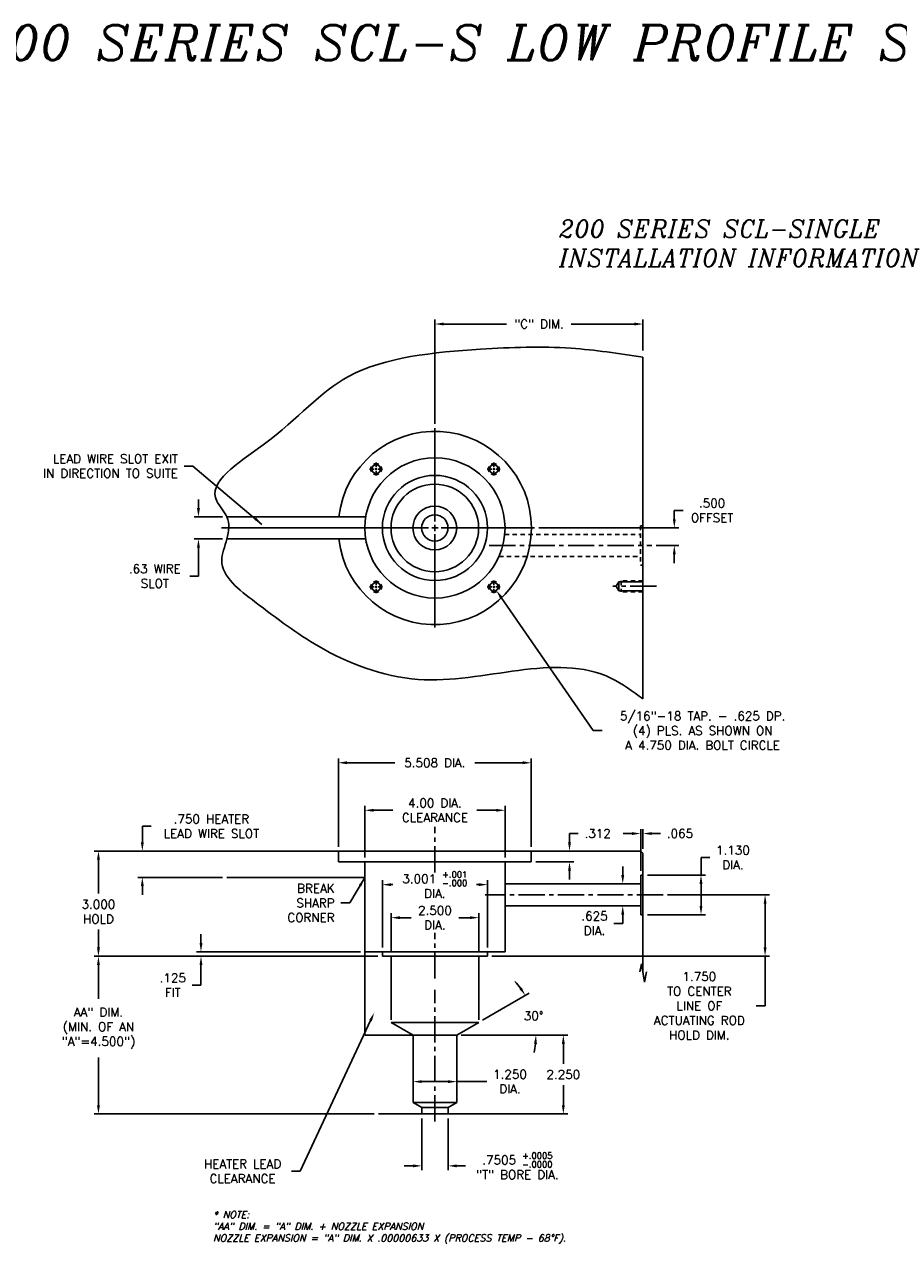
# Model space of a CAD drawing. Extents: x 51 to 167, y 63 to 98.
# Tile 2 of 4: x 85 to 110, y 63 to 98. Entities that reach past the tile are written whole.
import ezdxf

# ---------------------------------------------------------------- set-up
doc = ezdxf.new("R2010")
doc.units = 0
doc.header["$MEASUREMENT"] = 0
doc.linetypes.add('CENTER2', pattern=[1.125, 0.75, -0.125, 0.125, -0.125])
doc.linetypes.add('HIDDEN2', pattern=[0.1875, 0.125, -0.0625])
doc.layers.get('DEFPOINTS').update_dxf_attribs({"linetype": 'CONTINUOUS'})
for name, color, linetype in [('DIMENSIONS', 4, 'CONTINUOUS'), ('NP_SHAPE_SOLID', 6, 'CONTINUOUS'), ('SCV200_BORE_CENTER', 22, 'CENTER2'), ('SCV200_BORE_HIDDEN', 10, 'HIDDEN2'), ('SCV200_BORE_SOLID', 1, 'CONTINUOUS'), ('SCV200_BORE_TAPS_SOLID', 1, 'CONTINUOUS'), ('TAP', 1, 'CONTINUOUS'), ('TAP_HIDDEN', 1, 'HIDDEN2')]:
    doc.layers.add(name, color=color, linetype=linetype)
doc.styles.add('ITALIC', font='italic.shx')
doc.styles.add('ROMANS', font='romans.shx')
doc.dimstyles.new('CATALOG', dxfattribs={"dimscale": 2, "dimtxt": 0.125, "dimasz": 0.125, "dimexe": 0.0625, "dimexo": 0.0625, "dimgap": 0.09, "dimtad": 0, "dimtih": 1, "dimtoh": 1, "dimdec": 3, "dimzin": 4, "dimdsep": 46, "dimtxsty": 'ROMANS', "dimcen": 0, "dimclrd": 256, "dimclre": 256, "dimclrt": 256, "dimadec": 0, "dimazin": 0, "dimtfac": 0.7, "dimtdec": 3, "dimtofl": 0, "dimtmove": 0, "dimatfit": 3, "dimfxl": 0, "dimtolj": 1, "dimtzin": 4, "dimlwd": -1, "dimlwe": -1, "dimarcsym": 0})

# ---------------------------------------------------------------- blocks, each defined once
blk = doc.blocks.new('*D19')
at = {"layer": 'DEFPOINTS', "color": 0}
for p in [(95.337, 69.955), (95.284, 69.842)]:
    blk.add_point(p, dxfattribs=at)
at = {"layer": 'DIMENSIONS'}
for p, q in [((93.171, 65.317), (95.178, 69.616)), ((92.921, 65.317), (93.171, 65.317))]:
    blk.add_line(p, q, dxfattribs=at)
blk.add_solid([(95.14, 69.633), (95.216, 69.598), (95.284, 69.842)], dxfattribs=at)
at = {"layer": 'DIMENSIONS', "insert": (91.526, 65.317), "char_height": 0.25, "attachment_point": 5, "style": 'ROMANS'}
blk.add_mtext('\\A1;HEATER LEAD\\PCLEARANCE', dxfattribs=at)
blk = doc.blocks.new('*D15')
at = {"layer": 'DEFPOINTS', "color": 0}
for p in [(96.641, 66.951), (97.391, 66.951), (97.391, 65.471)]:
    blk.add_point(p, dxfattribs=at)
at = {"layer": 'DIMENSIONS'}
for p, q in [((96.641, 66.826), (96.641, 65.346)), ((97.391, 66.826), (97.391, 65.346)), ((96.391, 65.471), (96.141, 65.471)), ((97.641, 65.471), (97.891, 65.471))]:
    blk.add_line(p, q, dxfattribs=at)
for points in [[(96.391, 65.512), (96.391, 65.429), (96.641, 65.471)], [(97.641, 65.512), (97.641, 65.429), (97.391, 65.471)]]:
    blk.add_solid(points, dxfattribs=at)
at = {"layer": 'DIMENSIONS', "insert": (99.369, 65.471), "char_height": 0.25, "attachment_point": 5, "style": 'ROMANS'}
blk.add_mtext('\\A1;\\A1;.7505 {\\H0.7x;\\S+.0005^ -.0000;\\P}"T" BORE DIA.', dxfattribs=at)
blk = doc.blocks.new('*D18')
at = {"layer": 'DEFPOINTS', "color": 0}
for p in [(96.391, 69.201), (97.641, 69.201), (97.641, 67.874)]:
    blk.add_point(p, dxfattribs=at)
at = {"layer": 'DIMENSIONS'}
for p, q in [((96.391, 69.076), (96.391, 67.749)), ((97.641, 69.076), (97.641, 67.749)), ((96.641, 67.874), (97.391, 67.874)), ((97.641, 67.874), (98.496, 67.874))]:
    blk.add_line(p, q, dxfattribs=at)
for points in [[(96.641, 67.915), (96.641, 67.832), (96.391, 67.874)], [(97.391, 67.915), (97.391, 67.832), (97.641, 67.874)]]:
    blk.add_solid(points, dxfattribs=at)
at = {"layer": 'DIMENSIONS', "insert": (99.158, 67.874), "char_height": 0.25, "attachment_point": 5, "style": 'ROMANS'}
blk.add_mtext('\\A1;1.250 \\PDIA.', dxfattribs=at)
blk = doc.blocks.new('*D21')
at = {"layer": 'DEFPOINTS', "color": 0}
for p in [(97.641, 69.201), (100.681, 69.201), (97.391, 66.951)]:
    blk.add_point(p, dxfattribs=at)
at = {"layer": 'DIMENSIONS'}
for p, q in [((97.766, 69.201), (100.806, 69.201)), ((100.681, 68.951), (100.681, 68.381)), ((100.681, 67.201), (100.681, 67.771)), ((97.516, 66.951), (100.806, 66.951))]:
    blk.add_line(p, q, dxfattribs=at)
for points in [[(100.639, 68.951), (100.722, 68.951), (100.681, 69.201)], [(100.639, 67.201), (100.722, 67.201), (100.681, 66.951)]]:
    blk.add_solid(points, dxfattribs=at)
at = {"layer": 'DIMENSIONS', "insert": (100.681, 68.076), "char_height": 0.25, "attachment_point": 5, "style": 'ROMANS'}
blk.add_mtext('\\A1;2.250 ', dxfattribs=at)
blk = doc.blocks.new('*D22')
at = {"layer": 'DEFPOINTS', "color": 0}
for p in [(99.763, 69.974), (98.266, 69.562), (95.016, 69.201), (97.641, 69.201), (97.641, 69.201)]:
    blk.add_point(p, dxfattribs=at)
at = {"layer": 'DIMENSIONS'}
for p, q in [((98.374, 69.625), (99.705, 70.393)), ((97.766, 69.201), (100.024, 69.201))]:
    blk.add_line(p, q, dxfattribs=at)
for start, end in [(36.3478, 42.6956), (347.3043, 353.6522)]:
    blk.add_arc((97.641, 69.201), 2.258, start, end, dxfattribs=at)
for points in [[(99.494, 70.562), (99.425, 70.517), (99.596, 70.33)], [(99.843, 68.954), (99.927, 68.95), (99.899, 69.201)]]:
    blk.add_solid(points, dxfattribs=at)
at = {"layer": 'DIMENSIONS', "insert": (99.832, 69.748), "char_height": 0.25, "attachment_point": 5, "style": 'ROMANS'}
blk.add_mtext('\\A1;30° ', dxfattribs=at)
blk = doc.blocks.new('*D59')
at = {"layer": 'DEFPOINTS', "color": 0}
for p in [(98.696, 81.989), (98.767, 81.886)]:
    blk.add_point(p, dxfattribs=at)
at = {"layer": 'DIMENSIONS'}
for p, q in [((101.535, 77.886), (98.909, 81.68)), ((101.785, 77.886), (101.535, 77.886))]:
    blk.add_line(p, q, dxfattribs=at)
blk.add_solid([(98.943, 81.704), (98.875, 81.657), (98.767, 81.886)], dxfattribs=at)
at = {"layer": 'DIMENSIONS', "insert": (104.656, 77.886), "char_height": 0.25, "attachment_point": 5, "style": 'ROMANS'}
blk.add_mtext('\\A1;5/16"-18 TAP. - .625 DP.\\P(4) PLS. AS SHOWN ON\\PA 4.750 DIA. BOLT CIRCLE', dxfattribs=at)
blk = doc.blocks.new('*D45')
at = {"layer": 'DEFPOINTS', "color": 0}
for p in [(87.412, 71.451), (95.516, 71.451), (95.407, 66.951)]:
    blk.add_point(p, dxfattribs=at)
at = {"layer": 'DIMENSIONS'}
for p, q in [((95.391, 71.451), (87.287, 71.451)), ((87.412, 71.201), (87.412, 70.232)), ((87.412, 67.201), (87.412, 68.563)), ((95.282, 66.951), (87.287, 66.951))]:
    blk.add_line(p, q, dxfattribs=at)
for points in [[(87.371, 71.201), (87.454, 71.201), (87.412, 71.451)], [(87.371, 67.201), (87.454, 67.201), (87.412, 66.951)]]:
    blk.add_solid(points, dxfattribs=at)
at = {"layer": 'DIMENSIONS', "insert": (87.412, 69.397), "char_height": 0.25, "attachment_point": 5, "style": 'ROMANS'}
blk.add_mtext('\\A1;AA" DIM.\\P(MIN. OF AN\\P"A"=4.500")', dxfattribs=at)
blk = doc.blocks.new('*D46')
at = {"layer": 'DEFPOINTS', "color": 0}
for p in [(91.141, 74.451), (88.665, 73.701), (91.079, 73.701)]:
    blk.add_point(p, dxfattribs=at)
at = {"layer": 'DIMENSIONS'}
for p, q in [((88.665, 74.701), (88.665, 75.158)), ((88.665, 75.158), (88.915, 75.158)), ((91.016, 74.451), (88.54, 74.451)), ((90.954, 73.701), (88.54, 73.701)), ((88.665, 73.451), (88.665, 73.201))]:
    blk.add_line(p, q, dxfattribs=at)
for points in [[(88.624, 74.701), (88.707, 74.701), (88.665, 74.451)], [(88.624, 73.451), (88.707, 73.451), (88.665, 73.701)]]:
    blk.add_solid(points, dxfattribs=at)
at = {"layer": 'DIMENSIONS', "insert": (90.637, 75.158), "char_height": 0.25, "attachment_point": 5, "style": 'ROMANS'}
blk.add_mtext('\\A1;.750 HEATER\\PLEAD WIRE SLOT', dxfattribs=at)
blk = doc.blocks.new('*D47')
at = {"layer": 'DEFPOINTS', "color": 0}
for p in [(94.251, 74.451), (87.412, 71.451), (95.516, 71.451)]:
    blk.add_point(p, dxfattribs=at)
at = {"layer": 'DIMENSIONS'}
for p, q in [((94.126, 74.451), (87.287, 74.451)), ((87.412, 74.201), (87.412, 73.236)), ((87.412, 71.701), (87.412, 72.209)), ((95.391, 71.451), (87.287, 71.451))]:
    blk.add_line(p, q, dxfattribs=at)
for points in [[(87.371, 74.201), (87.454, 74.201), (87.412, 74.451)], [(87.371, 71.701), (87.454, 71.701), (87.412, 71.451)]]:
    blk.add_solid(points, dxfattribs=at)
at = {"layer": 'DIMENSIONS', "insert": (87.412, 72.722), "char_height": 0.25, "attachment_point": 5, "style": 'ROMANS'}
blk.add_mtext('\\A1;3.000 \\PHOLD', dxfattribs=at)
blk = doc.blocks.new('*D48')
at = {"layer": 'DEFPOINTS', "color": 0}
for p in [(99.767, 76.97), (94.259, 74.451), (99.767, 74.451)]:
    blk.add_point(p, dxfattribs=at)
at = {"layer": 'DIMENSIONS'}
for p, q in [((94.259, 74.576), (94.259, 77.095)), ((94.509, 76.97), (95.875, 76.97)), ((99.517, 76.97), (98.152, 76.97)), ((99.767, 74.576), (99.767, 77.095))]:
    blk.add_line(p, q, dxfattribs=at)
for points in [[(94.509, 77.012), (94.509, 76.928), (94.259, 76.97)], [(99.517, 77.012), (99.517, 76.928), (99.767, 76.97)]]:
    blk.add_solid(points, dxfattribs=at)
at = {"layer": 'DIMENSIONS', "insert": (97.013, 76.97), "char_height": 0.25, "attachment_point": 5, "style": 'ROMANS'}
blk.add_mtext('\\A1;5.508 DIA.', dxfattribs=at)
blk = doc.blocks.new('*D49')
at = {"layer": 'DEFPOINTS', "color": 0}
for p in [(99.016, 75.614), (95.016, 74.139), (99.016, 74.139)]:
    blk.add_point(p, dxfattribs=at)
at = {"layer": 'DIMENSIONS'}
for p, q in [((95.016, 74.264), (95.016, 75.739)), ((95.266, 75.614), (95.818, 75.614)), ((98.766, 75.614), (98.214, 75.614)), ((99.016, 74.264), (99.016, 75.739))]:
    blk.add_line(p, q, dxfattribs=at)
for points in [[(95.266, 75.655), (95.266, 75.572), (95.016, 75.614)], [(98.766, 75.655), (98.766, 75.572), (99.016, 75.614)]]:
    blk.add_solid(points, dxfattribs=at)
at = {"layer": 'DIMENSIONS', "insert": (97.016, 75.614), "char_height": 0.25, "attachment_point": 5, "style": 'ROMANS'}
blk.add_mtext('\\A1;4.00 DIA.\\PCLEARANCE', dxfattribs=at)
blk = doc.blocks.new('*D50')
at = {"layer": 'DEFPOINTS', "color": 0}
for p in [(98.517, 73.493), (95.516, 71.576), (98.517, 71.576)]:
    blk.add_point(p, dxfattribs=at)
at = {"layer": 'DIMENSIONS'}
for p, q in [((95.516, 71.701), (95.516, 73.618)), ((95.766, 73.493), (95.819, 73.493)), ((98.267, 73.493), (98.206, 73.493)), ((98.517, 71.701), (98.517, 73.618))]:
    blk.add_line(p, q, dxfattribs=at)
for points in [[(95.766, 73.535), (95.766, 73.451), (95.516, 73.493)], [(98.267, 73.535), (98.267, 73.451), (98.517, 73.493)]]:
    blk.add_solid(points, dxfattribs=at)
at = {"layer": 'DIMENSIONS', "insert": (97.013, 73.493), "char_height": 0.25, "attachment_point": 5, "style": 'ROMANS'}
blk.add_mtext('\\A1;\\A1;3.001 {\\H0.7x;\\S+.001^ -.000;\\P}DIA.', dxfattribs=at)
blk = doc.blocks.new('*D51')
at = {"layer": 'DEFPOINTS', "color": 0}
for p in [(98.266, 72.55), (95.766, 71.451), (98.266, 71.451)]:
    blk.add_point(p, dxfattribs=at)
at = {"layer": 'DIMENSIONS'}
for p, q in [((95.766, 71.576), (95.766, 72.675)), ((96.016, 72.55), (96.336, 72.55)), ((98.016, 72.55), (97.696, 72.55)), ((98.266, 71.576), (98.266, 72.675))]:
    blk.add_line(p, q, dxfattribs=at)
for points in [[(96.016, 72.592), (96.016, 72.509), (95.766, 72.55)], [(98.016, 72.592), (98.016, 72.509), (98.266, 72.55)]]:
    blk.add_solid(points, dxfattribs=at)
at = {"layer": 'DIMENSIONS', "insert": (97.016, 72.55), "char_height": 0.25, "attachment_point": 5, "style": 'ROMANS'}
blk.add_mtext('\\A1;2.500 \\PDIA.', dxfattribs=at)
blk = doc.blocks.new('*D52')
at = {"layer": 'DEFPOINTS', "color": 0}
for p in [(90.339, 71.576), (95.016, 71.576), (95.516, 71.451)]:
    blk.add_point(p, dxfattribs=at)
at = {"layer": 'DIMENSIONS'}
for p, q in [((90.339, 71.826), (90.339, 72.076)), ((94.891, 71.576), (90.214, 71.576)), ((95.391, 71.451), (90.214, 71.451)), ((90.339, 71.201), (90.339, 70.624)), ((90.339, 70.624), (90.089, 70.624))]:
    blk.add_line(p, q, dxfattribs=at)
for points in [[(90.298, 71.826), (90.381, 71.826), (90.339, 71.576)], [(90.298, 71.201), (90.381, 71.201), (90.339, 71.451)]]:
    blk.add_solid(points, dxfattribs=at)
at = {"layer": 'DIMENSIONS', "insert": (89.534, 70.624), "char_height": 0.25, "attachment_point": 5, "style": 'ROMANS'}
blk.add_mtext('\\A1;.125 \\PFIT', dxfattribs=at)
blk = doc.blocks.new('*D53')
at = {"layer": 'DEFPOINTS', "color": 0}
for p in [(101.593, 73.514), (102.376, 73.514), (101.593, 72.889)]:
    blk.add_point(p, dxfattribs=at)
at = {"layer": 'DIMENSIONS'}
for p, q in [((102.376, 73.764), (102.376, 74.014)), ((101.718, 73.514), (102.501, 73.514)), ((101.718, 72.889), (102.501, 72.889)), ((102.376, 72.389), (102.126, 72.389)), ((102.376, 72.639), (102.376, 72.389))]:
    blk.add_line(p, q, dxfattribs=at)
for points in [[(102.335, 73.764), (102.418, 73.764), (102.376, 73.514)], [(102.335, 72.639), (102.418, 72.639), (102.376, 72.889)]]:
    blk.add_solid(points, dxfattribs=at)
at = {"layer": 'DIMENSIONS', "insert": (101.571, 72.389), "char_height": 0.25, "attachment_point": 5, "style": 'ROMANS'}
blk.add_mtext('\\A1;.625 \\PDIA.', dxfattribs=at)
blk = doc.blocks.new('*D54')
at = {"layer": 'DEFPOINTS', "color": 0}
for p in [(102.954, 73.766), (102.954, 72.636), (104.61, 72.636)]:
    blk.add_point(p, dxfattribs=at)
at = {"layer": 'DIMENSIONS'}
for p, q in [((104.61, 73.766), (104.61, 74.266)), ((104.61, 74.266), (104.86, 74.266)), ((103.079, 73.766), (104.735, 73.766)), ((104.61, 72.886), (104.61, 73.516)), ((103.079, 72.636), (104.735, 72.636))]:
    blk.add_line(p, q, dxfattribs=at)
for points in [[(104.568, 73.516), (104.651, 73.516), (104.61, 73.766)], [(104.568, 72.886), (104.651, 72.886), (104.61, 72.636)]]:
    blk.add_solid(points, dxfattribs=at)
at = {"layer": 'DIMENSIONS', "insert": (105.522, 74.266), "char_height": 0.25, "attachment_point": 5, "style": 'ROMANS'}
blk.add_mtext('\\A1;1.130 \\PDIA.', dxfattribs=at)
blk = doc.blocks.new('*D55')
at = {"layer": 'DEFPOINTS', "color": 0}
for p in [(103.526, 73.201), (98.517, 71.451), (106.439, 71.451)]:
    blk.add_point(p, dxfattribs=at)
at = {"layer": 'DIMENSIONS'}
for p, q in [((103.651, 73.201), (106.564, 73.201)), ((106.439, 72.951), (106.439, 71.701)), ((98.642, 71.451), (106.564, 71.451)), ((106.439, 71.451), (106.439, 70.036)), ((106.439, 70.036), (106.189, 70.036))]:
    blk.add_line(p, q, dxfattribs=at)
for points in [[(106.398, 72.951), (106.481, 72.951), (106.439, 73.201)], [(106.398, 71.701), (106.481, 71.701), (106.439, 71.451)]]:
    blk.add_solid(points, dxfattribs=at)
at = {"layer": 'DIMENSIONS', "insert": (104.563, 70.036), "char_height": 0.25, "attachment_point": 5, "style": 'ROMANS'}
blk.add_mtext('\\A1;1.750 \\PTO CENTER\\PLINE OF\\PACTUATING ROD\\PHOLD DIM.', dxfattribs=at)
blk = doc.blocks.new('*D56')
at = {"layer": 'DEFPOINTS', "color": 0}
for p in [(99.77, 74.451), (100.856, 74.451), (99.767, 74.139)]:
    blk.add_point(p, dxfattribs=at)
at = {"layer": 'DIMENSIONS'}
for p, q in [((100.856, 74.701), (100.856, 74.951)), ((100.856, 74.951), (101.106, 74.951)), ((99.895, 74.451), (100.981, 74.451)), ((99.892, 74.139), (100.981, 74.139)), ((100.856, 73.889), (100.856, 73.639))]:
    blk.add_line(p, q, dxfattribs=at)
for points in [[(100.815, 74.701), (100.898, 74.701), (100.856, 74.451)], [(100.815, 73.889), (100.898, 73.889), (100.856, 74.139)]]:
    blk.add_solid(points, dxfattribs=at)
at = {"layer": 'DIMENSIONS', "insert": (101.661, 74.951), "char_height": 0.25, "attachment_point": 5, "style": 'ROMANS'}
blk.add_mtext('\\A1;.312 ', dxfattribs=at)
blk = doc.blocks.new('*D57')
at = {"layer": 'DEFPOINTS', "color": 0}
for p in [(102.954, 74.951), (102.954, 74.389), (102.889, 73.766)]:
    blk.add_point(p, dxfattribs=at)
at = {"layer": 'DIMENSIONS'}
for p, q in [((102.639, 74.951), (102.389, 74.951)), ((102.889, 73.891), (102.889, 75.076)), ((102.954, 74.514), (102.954, 75.076)), ((103.204, 74.951), (103.454, 74.951))]:
    blk.add_line(p, q, dxfattribs=at)
for points in [[(102.639, 74.992), (102.639, 74.909), (102.889, 74.951)], [(103.204, 74.992), (103.204, 74.909), (102.954, 74.951)]]:
    blk.add_solid(points, dxfattribs=at)
at = {"layer": 'DIMENSIONS', "insert": (104.009, 74.951), "char_height": 0.25, "attachment_point": 5, "style": 'ROMANS'}
blk.add_mtext('\\A1;.065 ', dxfattribs=at)
blk = doc.blocks.new('*D58')
at = {"layer": 'DEFPOINTS', "color": 0}
for p in [(91.079, 83.983), (90.266, 83.353), (91.079, 83.353)]:
    blk.add_point(p, dxfattribs=at)
at = {"layer": 'DIMENSIONS'}
for p, q in [((90.266, 84.233), (90.266, 84.483)), ((90.954, 83.983), (90.141, 83.983)), ((90.954, 83.353), (90.141, 83.353)), ((90.266, 83.103), (90.266, 82.294)), ((90.266, 82.294), (90.016, 82.294))]:
    blk.add_line(p, q, dxfattribs=at)
for points in [[(90.224, 84.233), (90.308, 84.233), (90.266, 83.983)], [(90.224, 83.103), (90.308, 83.103), (90.266, 83.353)]]:
    blk.add_solid(points, dxfattribs=at)
at = {"layer": 'DIMENSIONS', "insert": (89.02, 82.294), "char_height": 0.25, "attachment_point": 5, "style": 'ROMANS'}
blk.add_mtext('\\A1;.63 WIRE\\PSLOT', dxfattribs=at)
blk = doc.blocks.new('*D23')
at = {"layer": 'DEFPOINTS', "color": 0}
for p in [(102.954, 89.485), (102.954, 88.606), (97.016, 86.512)]:
    blk.add_point(p, dxfattribs=at)
at = {"layer": 'DIMENSIONS'}
for p, q in [((97.016, 86.637), (97.016, 89.61)), ((97.266, 89.485), (99.061, 89.485)), ((102.704, 89.485), (100.909, 89.485)), ((102.954, 88.731), (102.954, 89.61))]:
    blk.add_line(p, q, dxfattribs=at)
for points in [[(97.266, 89.527), (97.266, 89.443), (97.016, 89.485)], [(102.704, 89.527), (102.704, 89.443), (102.954, 89.485)]]:
    blk.add_solid(points, dxfattribs=at)
at = {"layer": 'DIMENSIONS', "insert": (99.985, 89.485), "char_height": 0.25, "attachment_point": 5, "style": 'ROMANS'}
blk.add_mtext('\\A1;"C" DIM.', dxfattribs=at)
blk = doc.blocks.new('*D24')
at = {"layer": 'DEFPOINTS', "color": 0}
for p in [(99.86, 83.668), (103.848, 83.668), (103.204, 83.168)]:
    blk.add_point(p, dxfattribs=at)
at = {"layer": 'DIMENSIONS'}
for p, q in [((103.848, 83.918), (103.848, 84.168)), ((103.848, 84.168), (104.098, 84.168)), ((99.985, 83.668), (103.973, 83.668)), ((103.329, 83.168), (103.973, 83.168)), ((103.848, 82.918), (103.848, 82.668))]:
    blk.add_line(p, q, dxfattribs=at)
for points in [[(103.807, 83.918), (103.89, 83.918), (103.848, 83.668)], [(103.807, 82.918), (103.89, 82.918), (103.848, 83.168)]]:
    blk.add_solid(points, dxfattribs=at)
at = {"layer": 'DIMENSIONS', "insert": (104.927, 84.168), "char_height": 0.25, "attachment_point": 5, "style": 'ROMANS'}
blk.add_mtext('\\A1;.500 \\POFFSET', dxfattribs=at)

msp = doc.modelspace()

# ---------------------------------------------------------------- linework, layer by layer
at = {"layer": 'DIMENSIONS'}
for p, q in [((97.01621, 83.84807), (97.01621, 86.51207)), ((96.83621, 83.66807), (90.92815, 83.66807)), ((96.92621, 83.66807), (97.10621, 83.66807)), ((97.01621, 83.57807), (97.01621, 83.75807)), ((97.01621, 83.48807), (97.01621, 80.82407)), ((97.19621, 83.66807), (99.86021, 83.66807))]:
    msp.add_line(p, q, dxfattribs=at)
at = {"layer": 'NP_SHAPE_SOLID'}
for p, q in [((102.95371, 88.54307), (102.95371, 78.79307)), ((91.14121, 74.45144), (102.89621, 74.45144)), ((102.89621, 74.45144), (102.95371, 74.38894)), ((102.95371, 74.38894), (102.95371, 70.97261)), ((91.07871, 73.70144), (94.95371, 73.70144)), ((102.86634, 71.00467), (102.9072, 71.23639)), ((102.9072, 71.23639), (103.00022, 70.70882)), ((103.00022, 70.70882), (103.05239, 71.00467)), ((95.40663, 66.95144), (98.84206, 66.95144))]:
    msp.add_line(p, q, dxfattribs=at)
msp.add_spline([(102.95371, 88.54307), (100.90251, 88.79404), (98.31637, 88.76533), (94.55209, 87.99014), (92.10962, 86.03782), (90.78781, 84.43002), (91.07871, 83.98307), (91.07871, 83.35307), (90.93149, 82.73609), (91.87974, 81.55895), (93.69004, 80.29569), (96.5348, 79.34823), (102.05191, 79.37694), (102.95371, 78.79307)], degree=3, dxfattribs=at)
at = {"layer": 'SCV200_BORE_CENTER'}
for p, q in [((98.56464, 83.16807), (103.20371, 83.16807)), ((97.01621, 73.83853), (97.01621, 75.14674)), ((103.52611, 73.20144), (98.44971, 73.20144)), ((97.01621, 70.81323), (97.01621, 72.12144)), ((97.01621, 66.73835), (97.01621, 70.49657))]:
    msp.add_line(p, q, dxfattribs=at)
at = {"layer": 'SCV200_BORE_HIDDEN'}
for p, q in [((99.0074, 83.48057), (102.88371, 83.48057)), ((102.88371, 83.73307), (102.95371, 83.73307)), ((102.88371, 83.73307), (102.88371, 82.60307)), ((98.84374, 82.85557), (102.88371, 82.85557)), ((102.88371, 82.60307), (102.95371, 82.60307))]:
    msp.add_line(p, q, dxfattribs=at)
at = {"layer": 'SCV200_BORE_SOLID'}
for p, q in [((91.07871, 83.98307), (95.05168, 83.98307)), ((91.07871, 83.35307), (95.05168, 83.35307)), ((94.25934, 74.13944), (94.25934, 74.45144)), ((99.76734, 74.13944), (99.76734, 74.45144)), ((94.25934, 74.13944), (99.76734, 74.13944)), ((95.01621, 69.20144), (95.01621, 74.13944)), ((99.01621, 71.57644), (99.01621, 74.13944)), ((102.88871, 73.76644), (102.88871, 73.20144)), ((102.88871, 73.76644), (102.95371, 73.76644)), ((99.01621, 73.51394), (102.88871, 73.51394)), ((102.88871, 72.63644), (102.88871, 73.20144)), ((99.01621, 72.88894), (102.88871, 72.88894)), ((102.88871, 72.63644), (102.95371, 72.63644)), ((95.01621, 71.57644), (99.01621, 71.57644)), ((95.51571, 71.45144), (95.51571, 71.57644)), ((95.51571, 71.45144), (98.51671, 71.45144)), ((95.76621, 69.63431), (95.76621, 71.45144)), ((98.26621, 69.63431), (98.26621, 71.45144)), ((98.51671, 71.45144), (98.51671, 71.57644)), ((95.76621, 69.56228), (98.26621, 69.56228)), ((96.39121, 69.20144), (95.76621, 69.56228)), ((97.64121, 69.20144), (98.26621, 69.56228)), ((95.01621, 69.20144), (97.64121, 69.20144)), ((96.39121, 67.28263), (96.39121, 69.20144)), ((97.64121, 67.28263), (97.64121, 69.20144)), ((96.39121, 67.28263), (97.64121, 67.28263)), ((96.64096, 67.13844), (96.39121, 67.28263)), ((96.64096, 67.13844), (97.39146, 67.13844)), ((96.64096, 66.95144), (96.64096, 67.13844)), ((97.39146, 67.13844), (97.64121, 67.28263)), ((97.39146, 66.95144), (97.39146, 67.13844))]:
    msp.add_line(p, q, dxfattribs=at)
for centre, radius in [((97.01621, 83.66807), 2), ((97.01621, 83.66807), 1.5005), ((97.0123, 83.66807), 1.25), ((97.0123, 83.66807), 0.625), ((97.0123, 83.66807), 0.375)]:
    msp.add_circle(centre, radius, dxfattribs=at)
for centre, radius, start, end in [((97.0123, 83.66807), 2.75791, 186.558453, 173.441547), ((94.95371, 73.63894), 0.0625, 0, 90)]:
    msp.add_arc(centre, radius, start, end, dxfattribs=at)
at = {"layer": 'SCV200_BORE_TAPS_SOLID'}
for p, q in [((95.28058, 85.34745), (95.15246, 85.34745)), ((95.30871, 85.34745), (95.36496, 85.34745)), ((95.33683, 85.4037), (95.33683, 85.53182)), ((95.33683, 85.31932), (95.33683, 85.37557)), ((95.33683, 85.2912), (95.33683, 85.16307)), ((95.39308, 85.34745), (95.52121, 85.34745)), ((98.63934, 85.34745), (98.51122, 85.34745)), ((98.66747, 85.34745), (98.72372, 85.34745)), ((98.69559, 85.4037), (98.69559, 85.53182)), ((98.69559, 85.31932), (98.69559, 85.37557)), ((98.69559, 85.2912), (98.69559, 85.16307)), ((98.75184, 85.34745), (98.87997, 85.34745)), ((95.33683, 82.04494), (95.33683, 82.17307)), ((98.69559, 82.04494), (98.69559, 82.17307)), ((95.28058, 81.98869), (95.15246, 81.98869)), ((95.30871, 81.98869), (95.36496, 81.98869)), ((95.33683, 81.96057), (95.33683, 82.01682)), ((95.33683, 81.93244), (95.33683, 81.80432)), ((95.39308, 81.98869), (95.52121, 81.98869)), ((98.63934, 81.98869), (98.51122, 81.98869)), ((98.66747, 81.98869), (98.72372, 81.98869)), ((98.69559, 81.96057), (98.69559, 82.01682)), ((98.69559, 81.93244), (98.69559, 81.80432)), ((98.75184, 81.98869), (98.87997, 81.98869))]:
    msp.add_line(p, q, dxfattribs=at)
for centre in [(95.33683, 85.34745), (98.69559, 85.34745), (95.33683, 81.98869), (98.69559, 81.98869)]:
    msp.add_circle(centre, 0.125, dxfattribs=at)
for centre, start, end in [((95.33683, 85.34745), 149.999997, 209.999999), ((95.33683, 85.34745), 60.000002, 120.000003), ((95.33683, 85.34745), 240.000007, 299.999995), ((95.33683, 85.34745), 329.999934, 29.999922), ((98.69559, 85.34745), 149.999997, 209.999999), ((98.69559, 85.34745), 60.000002, 120.000003), ((98.69559, 85.34745), 240.000007, 299.999995), ((98.69559, 85.34745), 329.999934, 29.999922), ((95.33683, 81.98869), 60.000002, 120.000003), ((98.69559, 81.98869), 60.000002, 120.000003), ((95.33683, 81.98869), 149.999997, 209.999999), ((95.33683, 81.98869), 240.000007, 299.999995), ((95.33683, 81.98869), 329.999934, 29.999922), ((98.69559, 81.98869), 149.999997, 209.999999), ((98.69559, 81.98869), 240.000007, 299.999995), ((98.69559, 81.98869), 329.999934, 29.999922)]:
    msp.add_arc(centre, 0.15625, start, end, dxfattribs=at)
at = {"layer": 'TAP'}
for p, q in [((102.26621, 82.13457), (102.19087, 82.00407)), ((102.95371, 82.13457), (102.26621, 82.13457)), ((102.26621, 82.13457), (102.26621, 81.87357)), ((102.26621, 81.87357), (102.19087, 82.00407)), ((102.95371, 81.87357), (102.26621, 81.87357))]:
    msp.add_line(p, q, dxfattribs=at)
at = {"layer": 'TAP', "linetype": 'CENTER2'}
msp.add_line((103.33819, 82.00407), (102.09475, 82.00407), dxfattribs=at)
at = {"layer": 'TAP_HIDDEN'}
for p, q in [((102.95371, 82.16032), (102.32871, 82.16032)), ((102.32871, 82.16032), (102.32871, 81.84782)), ((102.95371, 81.84782), (102.32871, 81.84782))]:
    msp.add_line(p, q, dxfattribs=at)

# ---------------------------------------------------------------- texts
at = {"layer": 'DIMENSIONS', "style": 'ITALIC'}
for s, insert, char_height, width, attachment_point in [('200 SERIES SCL-S LOW PROFILE SINGLE INFORMATION', (104.86687, 98.01484), 1, 48.2857, 2), ('200 SERIES SCL-SINGLE\\PINSTALLATION INFORMATION', (100.55996, 92.45275), 0.5, 35.1429, 1), ('* NOTE:\\P"AA" DIM. = "A" DIM. + NOZZLE EXPANSION\\PNOZZLE EXPANSION = "A" DIM. X .00000633 X (PROCESS TEMP - 68°F).', (90.68264, 63.71394), 0.2, 13.396191, 4)]:
    msp.add_mtext(s, dxfattribs=dict(at, insert=insert, char_height=char_height, width=width, attachment_point=attachment_point))
at = {"layer": 'DIMENSIONS', "char_height": 0.25, "attachment_point": 6, "style": 'ROMANS'}
for s, insert in [('LEAD WIRE SLOT EXIT\\PIN DIRECTION TO SUITE', (89.67908, 85.43436)), ('BREAK\\PSHARP\\PCORNER', (94.15313, 72.97011))]:
    msp.add_mtext(s, dxfattribs=dict(at, insert=insert))

# ---------------------------------------------------------------- dimensions: what is measured, and where the dimension line sits
at = {"layer": 'DIMENSIONS'}
for base, p1, p2, text, picture, middle in [((102.95371, 89.48491), (97.01621, 86.51207), (102.95371, 88.60557), '"C" DIM.', '*D23', (99.98496, 89.48491)), ((99.76734, 76.97004), (94.25934, 74.45144), (99.76734, 74.45144), '<>DIA.', '*D48', (97.01334, 76.97004))]:
    dim = msp.add_linear_dim(base=base, p1=p1, p2=p2, text=text, dimstyle='CATALOG', override={"dimpost": ' '}, dxfattribs=at)
    dim.commit()
    dim.dimension.update_dxf_attribs({"geometry": picture, "text_midpoint": middle})
dim = msp.add_linear_dim(base=(103.84827, 83.66807), p1=(103.20371, 83.16807), p2=(99.86021, 83.66807), angle=90, text='<>\\POFFSET', dimstyle='CATALOG', override={"dimpost": ' '}, dxfattribs=at)
dim.commit()
dim.dimension.update_dxf_attribs({"geometry": '*D24', "text_midpoint": (104.92708, 84.16807)})
for base, p1, p2, text, override, picture, middle in [((90.26591, 83.35307), (91.07871, 83.98307), (91.07871, 83.35307), '<>WIRE\\PSLOT', {"dimdec": 2, "dimpost": ' '}, '*D58', (89.02043, 82.29438)), ((88.66521, 73.70144), (91.14121, 74.45144), (91.07871, 73.70144), '<>HEATER\\PLEAD WIRE SLOT', {"dimpost": ' '}, '*D46', (90.63688, 75.15836)), ((87.41247, 71.45144), (94.25071, 74.45144), (95.51571, 71.45144), '<>\\PHOLD', {"dimpost": ' '}, '*D47', (87.41247, 72.72218)), ((104.60961, 72.63644), (102.95371, 73.76644), (102.95371, 72.63644), '<>\\PDIA.', {"dimpost": ' '}, '*D54', (105.52175, 74.26644)), ((102.37646, 73.51394), (101.59268, 72.88894), (101.59268, 73.51394), '<>\\PDIA.', {"dimpost": ' '}, '*D53', (101.57146, 72.38894)), ((106.43939, 71.45144), (103.52611, 73.20144), (98.51671, 71.45144), '<>\\PTO CENTER\\PLINE OF\\PACTUATING ROD\\PHOLD DIM.', {"dimpost": ' '}, '*D55', (104.56296, 70.03579)), ((90.33946, 71.57644), (95.51571, 71.45144), (95.01621, 71.57644), '<>\\PFIT', {"dimpost": ' '}, '*D52', (89.53446, 70.62427)), ((87.41247, 71.45144), (95.40663, 66.95144), (95.51571, 71.45144), 'AA" DIM.\\P(MIN. OF AN\\P"A"=4.500")', {"dimpost": ' '}, '*D45', (87.41247, 69.39744))]:
    dim = msp.add_linear_dim(base=base, p1=p1, p2=p2, angle=90, text=text, dimstyle='CATALOG', override=override, dxfattribs=at)
    dim.commit()
    dim.dimension.update_dxf_attribs({"geometry": picture, "text_midpoint": middle, "dimtype": 160})
for center, mpoint, text, picture, middle in [((98.69559, 81.98869), (98.76673, 81.88591), '5/16"-18 TAP. - .625 DP.\\P(4) PLS. AS SHOWN ON\\PA 4.750 DIA. BOLT CIRCLE', '*D59', (104.65573, 77.88557)), ((95.33683, 69.95543), (95.28394, 69.84217), 'HEATER LEAD\\PCLEARANCE', '*D19', (91.52636, 65.31686))]:
    dim = msp.add_radius_dim(center=center, mpoint=mpoint, text=text, dimstyle='CATALOG', override={"dimpost": ' '}, dxfattribs=at)
    dim.commit()
    dim.dimension.update_dxf_attribs({"geometry": picture, "text_midpoint": middle, "dimtype": 164})
for base, p1, p2, text, override, picture, middle in [((99.01621, 75.61359), (95.01621, 74.13944), (99.01621, 74.13944), '<>DIA.\\PCLEARANCE', {"dimdec": 2, "dimpost": ' '}, '*D49', (97.01621, 75.61359)), ((98.51671, 73.49307), (95.51571, 71.57644), (98.51671, 71.57644), '\\A1;<>{\\H0.7x;\\S+.001^ -.000;\\P}DIA.', {"dimpost": ' '}, '*D50', (97.01259, 73.49307)), ((98.26621, 72.55024), (95.76621, 71.45144), (98.26621, 71.45144), '<>\\PDIA.', {"dimpost": ' '}, '*D51', (97.01621, 72.55024)), ((97.64121, 67.87359), (96.39121, 69.20144), (97.64121, 69.20144), '<>\\PDIA.', {"dimpost": ' '}, '*D18', (99.15826, 67.87359)), ((97.39146, 65.47065), (96.64096, 66.95144), (97.39146, 66.95144), '\\A1;.7505 {\\H0.7x;\\S+.0005^ -.0000;\\P}"T" BORE DIA.', {"dimpost": ' '}, '*D15', (99.36908, 65.47065))]:
    dim = msp.add_linear_dim(base=base, p1=p1, p2=p2, text=text, dimstyle='CATALOG', override=override, dxfattribs=at)
    dim.commit()
    dim.dimension.update_dxf_attribs({"geometry": picture, "text_midpoint": middle, "dimtype": 160})
dim = msp.add_linear_dim(base=(100.85625, 74.45144), p1=(99.76734, 74.13944), p2=(99.77021, 74.45144), angle=90, dimstyle='CATALOG', override={"dimpost": ' '}, dxfattribs=at)
dim.commit()
dim.dimension.update_dxf_attribs({"geometry": '*D56', "text_midpoint": (101.66125, 74.95144), "dimtype": 160})
dim = msp.add_linear_dim(base=(102.95371, 74.95076), p1=(102.88871, 73.76644), p2=(102.95371, 74.38894), dimstyle='CATALOG', override={"dimpost": ' '}, dxfattribs=at)
dim.commit()
dim.dimension.update_dxf_attribs({"geometry": '*D57', "text_midpoint": (104.00871, 74.95076)})
dim = msp.add_angular_dim_2l(base=(99.76272, 69.9736), line1=((97.64121, 69.20144), (98.26621, 69.56228)), line2=((95.01621, 69.20144), (97.64121, 69.20144)), dimstyle='CATALOG', override={"dimdec": 0, "dimpost": ' ', "dimazin": 1}, dxfattribs=at)
dim.commit()
dim.dimension.update_dxf_attribs({"geometry": '*D22', "text_midpoint": (99.83162, 69.74838), "dimtype": 162})
dim = msp.add_linear_dim(base=(100.68064, 69.20144), p1=(97.39146, 66.95144), p2=(97.64121, 69.20144), angle=90, dimstyle='CATALOG', override={"dimpost": ' '}, dxfattribs=at)
dim.commit()
dim.dimension.update_dxf_attribs({"geometry": '*D21', "text_midpoint": (100.68064, 68.07644)})

# ---------------------------------------------------------------- leaders
at = {"layer": 'DIMENSIONS', "annotation_type": 0, "has_hookline": 1, "hookline_direction": 1}
for points, text_width in [([(92.07958, 83.7698), (90.10908, 85.43436), (89.85908, 85.43436)], 4.38095), ([(95.00463, 73.67519), (94.58313, 72.97011), (94.33313, 72.97011)], 1.42857)]:
    msp.add_leader(points, dimstyle='CATALOG', dxfattribs=dict(at, text_width=text_width))

doc.saveas('drawing.dxf')
